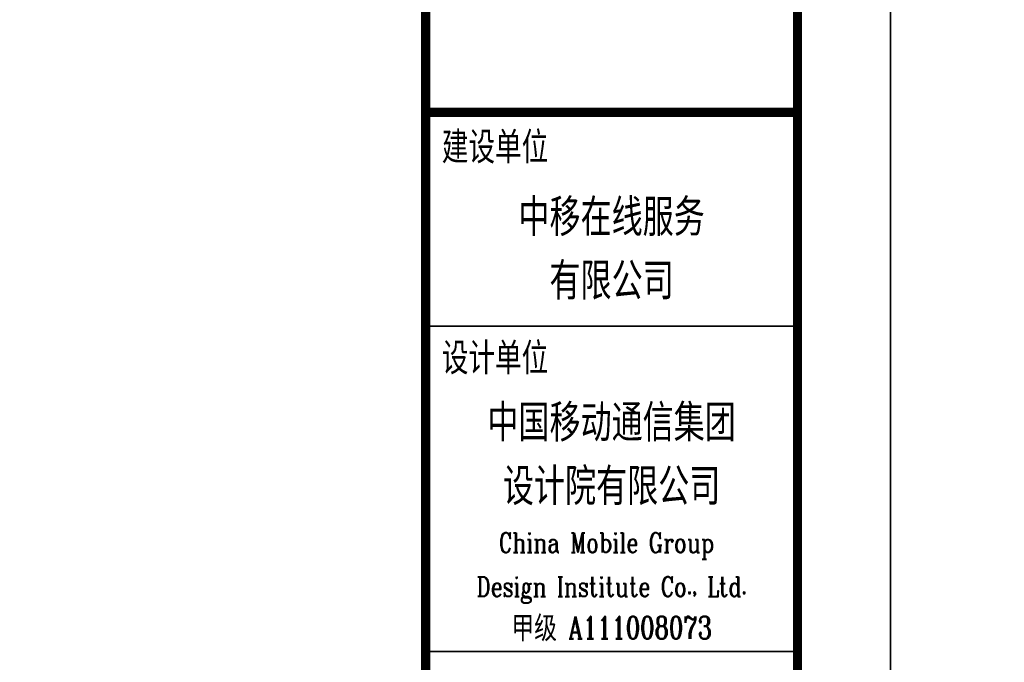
# Model space of a CAD drawing. Extents: x 1109697 to 1467097, y -139975 to 53891.
# Tile 44 of 256: x 1184428 to 1195022, y -117189 to -110275. Entities that reach past the tile are written whole.
import ezdxf
from ezdxf.enums import TextEntityAlignment as Align

# ---------------------------------------------------------------- set-up
doc = ezdxf.new("R2010")
doc.units = 0
doc.header["$LTSCALE"] = 1000
doc.header["$MEASUREMENT"] = 0
doc.layers.add('PUB_TEXT', color=7, linetype='Continuous')
doc.layers.add('PUB_TITLE', color=4, linetype='Continuous')
doc.layers.add('图框', color=4, linetype='Continuous', lineweight=35)
doc.styles.add('-黑体', font='simhei.ttf', dxfattribs={"width": 0.8})
doc.styles.add('TK', font='complex_.ttf', dxfattribs={"width": 0.75, "bigfont": 'china'})

# ---------------------------------------------------------------- blocks, each defined once
blk = doc.blocks.new('图签01')
at = {"layer": '图框', "color": 4}
for p, q in [((1793883, 108165), (1797883, 108165)), ((1793883, 104665), (1797883, 104665))]:
    blk.add_line(p, q, dxfattribs=at)
at = {"layer": '图框', "linetype": 'Continuous', "const_width": 100}
blk.add_lwpolyline([(1793883, 110465), (1797883, 110465)], dxfattribs=at)
at = {"layer": '图框', "style": '-黑体', "width": 0.7}
for s, p in [('建设单位', (1794056, 109949)), ('设计单位', (1794056, 107680))]:
    blk.add_text(s, height=300, dxfattribs=at).set_placement(p)
for s, p in [('中移在线服务', (1795883, 109174)), ('有限公司', (1795883, 108489)), ('中国移动通信集团', (1795883, 106963)), ('设计院有限公司', (1795883, 106278))]:
    blk.add_text(s, height=350, dxfattribs=at).set_placement(p, align=Align.CENTER)
at = {"layer": '图框', "color": 4, "style": 'TK', "width": 0.75}
for s, height, p in [('China Mobile Group ', 213.33, (1795883, 105729)), ('Design Institute Co., Ltd.', 213.33, (1795883, 105256)), ('甲级 A111008073', 240, (1795883, 104802))]:
    blk.add_text(s, height=height, dxfattribs=at).set_placement(p, align=Align.CENTER)

msp = doc.modelspace()

# ---------------------------------------------------------------- linework, layer by layer
at = {"layer": 'PUB_TITLE'}
for points in [[(1109697, -139975), (1193797, -139975), (1193797, -80575), (1109697, -80575)], [(1193797, -139975), (1277897, -139975), (1277897, -80575), (1193797, -80575)]]:
    msp.add_lwpolyline(points, close=True, dxfattribs=at)
at = {"layer": 'PUB_TITLE', "const_width": 100}
msp.add_lwpolyline([(1112197, -138975), (1192797, -138975), (1192797, -81575), (1112197, -81575)], close=True, dxfattribs=at)
msp.add_lwpolyline([(1188797, -81575), (1188797, -138975)], dxfattribs=at)

# ---------------------------------------------------------------- block references
at = {"layer": 'PUB_TEXT'}
msp.add_blockref('图签01', (-605086, -221738), dxfattribs=at)

doc.saveas('drawing.dxf')
